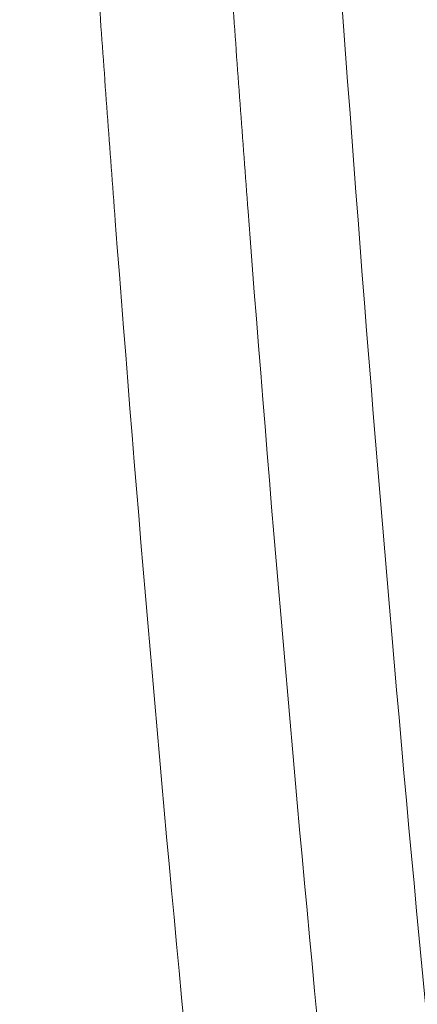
# Model space of a CAD drawing. Header units: millimetres. Extents: x -620 to 6530, y -1325 to 1325.
# Tile 96 of 180: x 83 to 154, y -695 to -520. Entities that reach past the tile are written whole.
import ezdxf

# ---------------------------------------------------------------- set-up
doc = ezdxf.new("R2010")
doc.units = ezdxf.units.MM
doc.layers.add('Plan', color=7, linetype='Continuous', true_color=0xffffff)

msp = doc.modelspace()

# ---------------------------------------------------------------- linework, layer by layer
at = {"layer": 'Plan', "color": 155, "linetype": 'Continuous', "lineweight": 18}
msp.add_open_spline([(173, -859.74), (172.63, -856.6), (147.8, -644.51), (132.08, -431.42), (125.42, -220.59)], degree=3, knots=[0, 0, 0, 0, 0.014815, 1, 1, 1, 1], dxfattribs=at)
at = {"layer": 'Plan', "color": 155, "linetype": 'Continuous', "lineweight": 13}
for points, knots in [([(106.96, -247.91), (107.86, -273.47), (108.88, -299.03), (110.33, -330.96), (110.63, -337.35), (111.24, -350.12), (112.18, -369.28), (113.2, -388.43), (115.32, -426.74), (116.87, -452.26), (119.39, -490.54), (120.26, -503.3), (121.62, -522.43), (122.08, -528.81), (123.01, -541.56), (123.49, -547.94), (127.85, -605.32), (132.25, -656.27), (137.78, -713.55), (138.41, -719.91), (139.67, -732.64), (140.31, -739), (142.25, -758.08), (144.91, -783.52), (148.39, -815.3), (150.55, -834.36), (151.64, -843.89), (152.01, -847.06), (152.75, -853.41), (153.12, -856.59), (153.49, -859.76)], [0, 0, 0, 0, 0.125, 0.125, 0.15625, 0.15625, 0.1875, 0.25, 0.25, 0.375, 0.375, 0.4375, 0.4375, 0.46875, 0.46875, 0.5, 0.5, 0.75, 0.75, 0.78125, 0.78125, 0.8125, 0.8125, 0.875, 0.9375, 0.96875, 0.96875, 0.984375, 0.984375, 1, 1, 1, 1]), ([(129.75, -860.45), (128.26, -847.79), (126.81, -835.13), (123.98, -809.8), (121.21, -784.45), (118.57, -759.1), (116.63, -740.08), (116, -733.74), (114.74, -721.05), (114.12, -714.71), (108.61, -657.62), (104.23, -606.82), (99.88, -549.63), (99.41, -543.27), (98.48, -530.56), (98.02, -524.21), (96.67, -505.13), (94.06, -466.98), (91.74, -428.82), (89.62, -390.64), (88.6, -371.55), (87.66, -352.45), (87.05, -339.72), (86.75, -333.35), (85.31, -301.52), (84.28, -276.05), (83.38, -250.57)], [0, 0, 0, 0, 0.0625, 0.0625, 0.125, 0.1875, 0.1875, 0.21875, 0.21875, 0.25, 0.25, 0.5, 0.5, 0.53125, 0.53125, 0.5625, 0.5625, 0.625, 0.75, 0.75, 0.8125, 0.84375, 0.84375, 0.875, 0.875, 1, 1, 1, 1])]:
    msp.add_open_spline(points, degree=3, knots=knots, dxfattribs=at)

doc.saveas('drawing.dxf')
